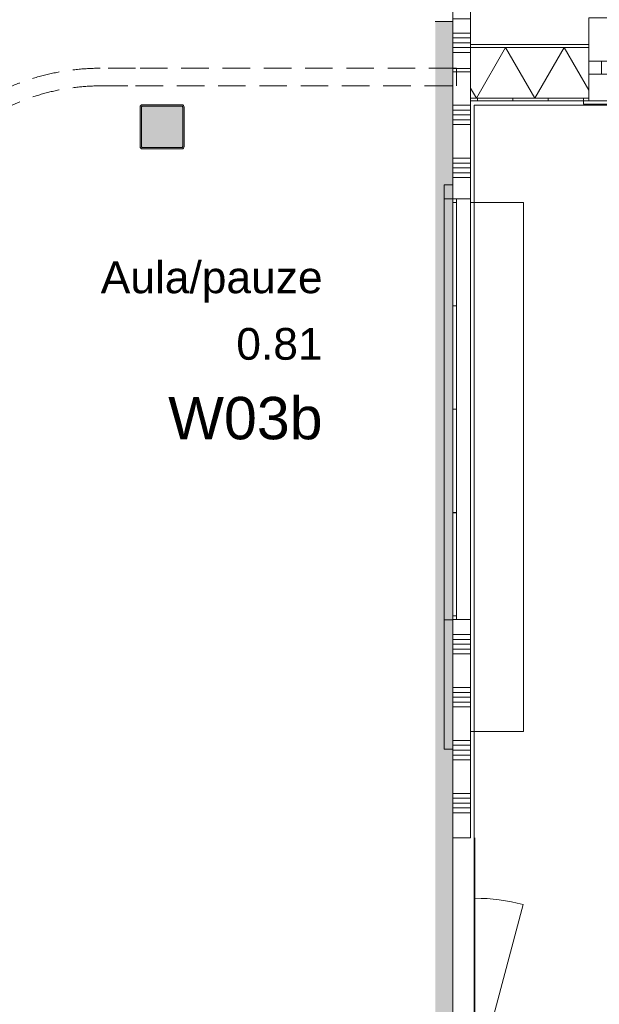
# Model space of a CAD drawing. Header units: millimetres. Extents: x -850 to 154668, y -80411 to 71019.
# Tile 218 of 236: x 72803 to 76090, y 21005 to 26585. Entities that reach past the tile are written whole.
import ezdxf
from ezdxf.enums import TextEntityAlignment as Align

# ---------------------------------------------------------------- set-up
doc = ezdxf.new("R2010")
doc.units = ezdxf.units.MM
doc.header["$MEASUREMENT"] = 0
doc.linetypes.add('B0103', pattern=[8750, 2500, -1250, 2500, -1250, 0, -1250])
doc.linetypes.add('B0701', pattern=[234.119993, 155.999994, -78.119999])
for name, color, linetype in [('New_21 Buitenwanden', 7, 'Continuous'), ('New_21 Buitenwanden Doorsnede-arcering', 7, 'Continuous'), ('New_21 Buitenwanden Laagscheidingslijnen', 7, 'Continuous'), ('New_21 Buitenwanden Ramen', 7, 'Continuous'), ('New_22 NC Binnenwanden', 7, 'Continuous'), ('New_22 NC Binnenwanden Deuren', 7, 'Continuous'), ('New_22 NC Binnenwanden Doorsnede-arcering', 7, 'Continuous'), ('New_22 NC Binnenwanden Ramen', 7, 'Continuous'), ('New_72 Vaste Inrichting', 7, 'Continuous'), ('New_Info Wandafwerking aanduiding', 7, 'Continuous'), ('New_Info Wandafwerking aanduiding Doorsnede-arcering', 7, 'Continuous'), ('New_Z Ruimtefuncties', 7, 'Continuous'), ('New_Z Ruimtefuncties Zone omranding', 7, 'Continuous'), ('New_Z Ruimtefuncties Zone tekst', 7, 'Continuous'), ('S-COLS-____-OTLN.RVT S', 7, 'Continuous'), ('S-COLS-____-OTLN.RVT S 2D arcering', 7, 'Continuous')]:
    doc.layers.add(name, color=color, linetype=linetype)
doc.styles.add('GENERATED_STYLE_1', font='arial.ttf')
doc.styles.add('GENERATED_STYLE_2', font='arial.ttf')

# ---------------------------------------------------------------- blocks, each defined once
blk = doc.blocks.new('Wall_101_1', base_point=(73260, 26310))
at = {"layer": 'New_22 NC Binnenwanden', "color": 8, "linetype": 'B0701', "lineweight": 0, "true_color": 0x778488}
for radius, start, end in [(1300, 89.9993, 180.0003), (1200, 89.9992, 180.0004)]:
    blk.add_arc((73260, 25010), radius, start, end, dxfattribs=at)
blk = doc.blocks.new('R rechthoekige opening 22_9')
at = {"layer": 'New_22 NC Binnenwanden Ramen', "color": 1, "linetype": 'Continuous', "lineweight": 0}
for p, q in [((-1192.5, -100), (-1192.5, -50)), ((1192.5, -100), (1192.5, -50))]:
    blk.add_line(p, q, dxfattribs=at)
at = {"layer": 'New_22 NC Binnenwanden Ramen', "color": 9, "linetype": 'Continuous', "lineweight": 0}
blk.add_line((-1192.5, -100), (1192.5, -100), dxfattribs=at)
blk = doc.blocks.new('Wall_124_1', base_point=(75260.1, 22450))
at = {"layer": 'New_22 NC Binnenwanden Doorsnede-arcering', "linetype": 'Continuous', "lineweight": 0, "true_color": 0xe9ebeb}
for points in [[(75260.1, 25650), (75210.1, 25650), (75210.1, 25569.6), (75260.1, 25569.6)], [(75210.1, 23184.6), (75210.1, 22450), (75260.1, 22450), (75260.1, 23184.6)]]:
    blk.add_hatch(color=254, dxfattribs=at).paths.add_polyline_path(points)
at = {"layer": 'New_22 NC Binnenwanden', "color": 8, "linetype": 'Continuous', "lineweight": 0, "true_color": 0x778488}
for p, q in [((75210.1, 25569.6), (75260.1, 25569.6)), ((75210.1, 23184.6), (75260.1, 23184.6))]:
    blk.add_line(p, q, dxfattribs=at)
at = {"layer": 'New_22 NC Binnenwanden', "color": 8, "linetype": 'Continuous', "lineweight": 0, "true_color": 0x778488, "flags": 128}
for points in [[(75260.1, 25650), (75210.1, 25650)], [(75210.1, 25650), (75210.1, 25569.6)], [(75260.1, 25569.6), (75260.1, 25650)], [(75210.1, 23184.6), (75210.1, 22450)], [(75260.1, 22450), (75260.1, 23184.6)], [(75210.1, 22450), (75260.1, 22450)]]:
    blk.add_lwpolyline(points, dxfattribs=at)
at = {"layer": 'New_22 NC Binnenwanden Ramen', "color": 7, "linetype": 'Continuous', "lineweight": 0, "xscale": -1, "zscale": 1000, "rotation": 270}
blk.add_blockref('R rechthoekige opening 22_9', (75310.1, 24377.1), dxfattribs=at)
blk = doc.blocks.new('Wall_125_1', base_point=(75280.1, 26310))
at = {"layer": 'New_22 NC Binnenwanden', "color": 8, "linetype": 'B0701', "lineweight": 0, "true_color": 0x778488, "flags": 128}
for points in [[(75280.1, 26310), (73460, 26310)], [(75280.1, 26310), (75280.1, 26210)], [(73460, 26210), (75280.1, 26210)]]:
    blk.add_lwpolyline(points, dxfattribs=at)
blk = doc.blocks.new('Wall_153_1', base_point=(73460, 26310))
at = {"layer": 'New_22 NC Binnenwanden', "color": 8, "linetype": 'B0701', "lineweight": 0, "true_color": 0x778488, "flags": 128}
for points in [[(73460, 26310), (73260, 26310)], [(73260, 26210), (73460, 26210)]]:
    blk.add_lwpolyline(points, dxfattribs=at)
blk = doc.blocks.new('*X858')
at = {"layer": 'New_21 Buitenwanden Doorsnede-arcering', "linetype": 'Continuous', "lineweight": 0, "true_color": 0xe9ebeb}
for points in [[(75451.3, 26427.2), (75451.3, 26427.1), (75601.3, 26427.1), (75601.3, 26427.2)], [(75751.3, 26427.2), (75751.3, 26427.1), (75901.3, 26427.1), (75901.3, 26427.2)]]:
    blk.add_hatch(color=254, dxfattribs=at).paths.add_polyline_path(points)
blk = doc.blocks.new('*X860')
at = {"layer": 'New_21 Buitenwanden Doorsnede-arcering', "linetype": 'Continuous', "lineweight": 0, "true_color": 0xe9ebeb}
for points in [[(75451.3, 26140.1), (75451.3, 26140), (75601.3, 26140), (75601.3, 26140.1)], [(75751.3, 26140.1), (75751.3, 26140), (75901.3, 26140), (75901.3, 26140.1)]]:
    blk.add_hatch(color=254, dxfattribs=at).paths.add_polyline_path(points)
blk = doc.blocks.new('*X862')
at = {"layer": 'New_21 Buitenwanden Doorsnede-arcering', "color": 254, "linetype": 'Continuous', "lineweight": 0, "true_color": 0xe9ebeb}
for p, q in [((75559, 26427.1), (75393.3, 26140.1)), ((75559, 26427.1), (75724.7, 26140.1)), ((75890.4, 26427.1), (75724.7, 26140.1)), ((75890.4, 26427.1), (76030.2, 26184.9)), ((75360.1, 26197.6), (75393.3, 26140.1))]:
    blk.add_line(p, q, dxfattribs=at)
blk = doc.blocks.new('R1 22_9')
at = {"layer": 'New_21 Buitenwanden Ramen', "color": 1, "linetype": 'Continuous', "lineweight": 0}
for p, q in [((-725, 152.2), (-725, 170.2)), ((-725, 170.2), (680, 170.2)), ((680, 170.2), (680, 152.2)), ((-650, 152.2), (-680, 152.2)), ((-650, 152.2), (-680, 152.2)), ((-650, 137.1), (-650, 152.2)), ((-650, 137.1), (-650, 152.2)), ((-650, 0), (-650, 137.1)), ((-650, 0), (-650, 137.1)), ((650, 137.1), (650, 152.2)), ((650, 137.1), (650, 152.2)), ((650, 152.2), (680, 152.2)), ((650, 152.2), (680, 152.2)), ((650, 0), (650, 137.1)), ((650, 0), (650, 137.1)), ((-650, 0), (-577, 0)), ((-650, -72), (-650, 0)), ((-650, -72), (-650, 0)), ((-577, 0), (-577, -72)), ((-577, 0), (577, 0)), ((577, -72), (577, 0)), ((577, 0), (650, 0)), ((650, -72), (650, 0)), ((650, -72), (650, 0)), ((-577, -72), (-650, -72)), ((-650, -149.9), (-650, -72)), ((577, -72), (-577, -72)), ((650, -72), (577, -72)), ((650, -149.9), (650, -72)), ((-650, -168), (-650, -318)), ((650, -318), (650, -168)), ((-650, -318), (650, -318))]:
    blk.add_line(p, q, dxfattribs=at)
at = {"layer": 'New_21 Buitenwanden Ramen', "color": 9, "linetype": 'Continuous', "lineweight": 0}
for p, q in [((-650, 152.2), (650, 152.2)), ((-650, -150), (-650, -149.9)), ((-650, -168), (-650, -150)), ((650, -150), (650, -149.9)), ((650, -168), (650, -150))]:
    blk.add_line(p, q, dxfattribs=at)
blk = doc.blocks.new('Wall_174_1', base_point=(88135.2, 26125))
at = {"layer": 'New_21 Buitenwanden Doorsnede-arcering', "linetype": 'Continuous', "lineweight": 0, "true_color": 0xe9ebeb}
h = blk.add_hatch(dxfattribs=at)
h.set_pattern_fill('930_Lijnen_vert_200_0001', color=254, style=0, pattern_type=2)
h.set_pattern_definition([(270, (0, 0), (200, 0), [])])
h.paths.add_polyline_path([(75360.1, 26125), (76030.2, 26125), (76030.2, 26140), (75360.1, 26140)])
at = {"layer": 'New_21 Buitenwanden', "color": 8, "linetype": 'Continuous', "lineweight": 0, "true_color": 0x778488}
for p, q in [((76030.2, 26445.2), (76030.2, 26427.2)), ((76030.2, 26427.2), (76030.2, 26427.1)), ((76030.2, 26427.1), (76030.2, 26349.2)), ((76030.2, 26349.2), (76030.2, 26277.2)), ((76030.2, 26277.2), (76030.2, 26140.1)), ((76030.2, 26125), (76000.2, 26125)), ((76030.2, 26140.1), (76030.2, 26125))]:
    blk.add_line(p, q, dxfattribs=at)
at = {"layer": 'New_21 Buitenwanden', "color": 8, "linetype": 'Continuous', "lineweight": 0, "true_color": 0x778488, "flags": 128}
for points in [[(76030.2, 26445.2), (75360.1, 26445.2)], [(75360.1, 26445.2), (75360.1, 26427.2)], [(75360.1, 26427.2), (75360.1, 26427.1)], [(75360.1, 26427.1), (75360.1, 26140.1)], [(75360.1, 26140.1), (75360.1, 26140)], [(75360.1, 26140), (75360.1, 26125)], [(75360.1, 26125), (76030.2, 26125)]]:
    blk.add_lwpolyline(points, dxfattribs=at)
at = {"layer": 'New_21 Buitenwanden Laagscheidingslijnen', "color": 8, "linetype": 'Continuous', "lineweight": 0, "true_color": 0x778488}
for p, q in [((76030.2, 26427.2), (75360.1, 26427.2)), ((76030.2, 26427.1), (75360.1, 26427.1)), ((75360.1, 26140.1), (76030.2, 26140.1)), ((75360.1, 26140), (76030.2, 26140))]:
    blk.add_line(p, q, dxfattribs=at)
at = {"layer": 'New_21 Buitenwanden', "color": 8, "lineweight": 0, "true_color": 0x778488}
for name in ['*X862', '*X858', '*X860']:
    blk.add_blockref(name, (0, 0), dxfattribs=at)
at = {"layer": 'New_21 Buitenwanden Ramen', "color": 1, "linetype": 'Continuous', "lineweight": 0, "zscale": 1000, "rotation": 180}
blk.add_blockref('R1 22_9', (76680.2, 26277.2), dxfattribs=at)
blk = doc.blocks.new('Slab_6_1', base_point=(75360.1, 25550))
at = {"layer": 'New_72 Vaste Inrichting', "color": 1, "linetype": 'Continuous', "lineweight": 0, "flags": 128}
blk.add_lwpolyline([(75360.1, 25550), (75360.1, 22550), (75660.1, 22550), (75660.1, 25550)], close=True, dxfattribs=at)
blk = doc.blocks.new('*X1456')
at = {"layer": 'New_22 NC Binnenwanden Doorsnede-arcering', "color": 254, "linetype": 'Continuous', "lineweight": 0, "true_color": 0xe9ebeb}
for p, q in [((75260.1, 26509.7), (75360.1, 26509.7)), ((75260.1, 26482.3), (75360.1, 26482.3)), ((75260.1, 26454.9), (75360.1, 26454.9)), ((75260.1, 26427.4), (75360.1, 26427.4)), ((75260.1, 26400), (75360.1, 26400))]:
    blk.add_line(p, q, dxfattribs=at)
blk = doc.blocks.new('Wall_252_1', base_point=(75310.1, 26575.6))
at = {"layer": 'New_22 NC Binnenwanden', "color": 8, "linetype": 'Continuous', "lineweight": 0, "true_color": 0x778488, "flags": 128}
for points in [[(75260.1, 26575.6), (75260.1, 26308.8)], [(75360.1, 26308.8), (75360.1, 26575.6)], [(75260.1, 26308.8), (75360.1, 26308.8)]]:
    blk.add_lwpolyline(points, dxfattribs=at)
at = {"layer": 'New_22 NC Binnenwanden', "color": 8, "lineweight": 0, "true_color": 0x778488}
blk.add_blockref('*X1456', (0, 0), dxfattribs=at)
blk = doc.blocks.new('Wall_461_1', base_point=(75260.1, 17150))
at = {"layer": 'New_Info Wandafwerking aanduiding Doorsnede-arcering', "linetype": 'Continuous', "lineweight": 0}
blk.add_hatch(color=1, dxfattribs=at).paths.add_polyline_path([(75260.1, 17150), (75260.1, 26575.6), (75160.1, 26575.6), (75160.1, 17150)])
at = {"layer": 'New_Info Wandafwerking aanduiding', "color": 9, "linetype": 'Continuous', "lineweight": 0, "flags": 128}
blk.add_lwpolyline([(75260.1, 26575.6), (75160.1, 26575.6)], dxfattribs=at)
blk = doc.blocks.new('Column 125[125]_1', base_point=(0.5, 3))
at = {"layer": 'S-COLS-____-OTLN.RVT S 2D arcering', "linetype": 'Continuous', "lineweight": 0, "true_color": 0x778488}
h = blk.add_hatch(color=8, dxfattribs=at)
h.paths.add_polyline_path([(73485.5, 25866), (73486.5, 25861), (73489.3, 25856.8), (73493.5, 25853.9), (73498.5, 25853), (73722.5, 25853), (73727.5, 25853.9), (73731.7, 25856.8), (73734.5, 25861), (73735.5, 25866), (73735.5, 26090), (73734.5, 26094.9), (73731.7, 26099.1), (73727.5, 26102), (73722.5, 26103), (73498.5, 26103), (73493.5, 26102), (73489.3, 26099.1), (73486.5, 26094.9), (73485.5, 26090)])
h.paths.add_polyline_path([(73722.5, 25861), (73498.5, 25861), (73496.6, 25861.3), (73495, 25862.4), (73493.9, 25864), (73493.5, 25866), (73493.5, 26090), (73493.9, 26091.9), (73495, 26093.5), (73496.6, 26094.6), (73498.5, 26095), (73722.5, 26095), (73724.4, 26094.6), (73726.1, 26093.5), (73727.1, 26091.9), (73727.5, 26090), (73727.5, 25866), (73727.1, 25864), (73726.1, 25862.4), (73724.4, 25861.3)], flags=0)
blk.add_hatch(color=8, dxfattribs=at).paths.add_polyline_path([(73722.5, 26095), (73498.5, 26095), (73496.6, 26094.6), (73495, 26093.5), (73493.9, 26091.9), (73493.5, 26090), (73493.5, 25866), (73493.9, 25864), (73495, 25862.4), (73496.6, 25861.3), (73498.5, 25861), (73722.5, 25861), (73724.4, 25861.3), (73726.1, 25862.4), (73727.1, 25864), (73727.5, 25866), (73727.5, 26090), (73727.1, 26091.9), (73726.1, 26093.5), (73724.4, 26094.6)])
at = {"layer": 'S-COLS-____-OTLN.RVT S', "color": 1, "linetype": 'Continuous', "lineweight": 0}
for p, q in [((73486.5, 26094.9), (73485.5, 26090)), ((73485.5, 26090), (73485.5, 25866)), ((73489.3, 26099.1), (73486.5, 26094.9)), ((73493.5, 26102), (73489.3, 26099.1)), ((73498.5, 26103), (73493.5, 26102)), ((73493.5, 26090), (73493.9, 26091.9)), ((73493.5, 25866), (73493.5, 26090)), ((73493.9, 26091.9), (73495, 26093.5)), ((73495, 26093.5), (73496.6, 26094.6)), ((73496.6, 26094.6), (73498.5, 26095)), ((73722.5, 26103), (73498.5, 26103)), ((73498.5, 26095), (73722.5, 26095)), ((73727.5, 26102), (73722.5, 26103)), ((73722.5, 26095), (73724.4, 26094.6)), ((73724.4, 26094.6), (73726.1, 26093.5)), ((73726.1, 26093.5), (73727.1, 26091.9)), ((73727.1, 26091.9), (73727.5, 26090)), ((73731.7, 26099.1), (73727.5, 26102)), ((73727.5, 26090), (73727.5, 25866)), ((73734.5, 26094.9), (73731.7, 26099.1)), ((73735.5, 26090), (73734.5, 26094.9)), ((73735.5, 25866), (73735.5, 26090)), ((73485.5, 25866), (73486.5, 25861)), ((73486.5, 25861), (73489.3, 25856.8)), ((73489.3, 25856.8), (73493.5, 25853.9)), ((73493.9, 25864), (73493.5, 25866)), ((73493.5, 25853.9), (73498.5, 25853)), ((73495, 25862.4), (73493.9, 25864)), ((73496.6, 25861.3), (73495, 25862.4)), ((73498.5, 25861), (73496.6, 25861.3)), ((73722.5, 25861), (73498.5, 25861)), ((73498.5, 25853), (73722.5, 25853)), ((73724.4, 25861.3), (73722.5, 25861)), ((73722.5, 25853), (73727.5, 25853.9)), ((73726.1, 25862.4), (73724.4, 25861.3)), ((73727.1, 25864), (73726.1, 25862.4)), ((73727.5, 25866), (73727.1, 25864)), ((73727.5, 25853.9), (73731.7, 25856.8)), ((73731.7, 25856.8), (73734.5, 25861)), ((73734.5, 25861), (73735.5, 25866))]:
    blk.add_line(p, q, dxfattribs=at)
blk = doc.blocks.new('*X2774')
at = {"layer": 'New_22 NC Binnenwanden Doorsnede-arcering', "color": 254, "linetype": 'Continuous', "lineweight": 0, "true_color": 0xe9ebeb}
for p, q in [((75360.1, 23100), (75260.1, 23100)), ((75360.1, 23072.6), (75260.1, 23072.6)), ((75360.1, 23045.1), (75260.1, 23045.1)), ((75360.1, 23017.7), (75260.1, 23017.7)), ((75360.1, 22990.3), (75260.1, 22990.3)), ((75360.1, 22800), (75260.1, 22800)), ((75360.1, 22772.6), (75260.1, 22772.6)), ((75360.1, 22745.1), (75260.1, 22745.1)), ((75360.1, 22717.7), (75260.1, 22717.7)), ((75360.1, 22690.3), (75260.1, 22690.3)), ((75360.1, 22500), (75260.1, 22500)), ((75360.1, 22472.6), (75260.1, 22472.6)), ((75360.1, 22445.1), (75260.1, 22445.1)), ((75360.1, 22417.7), (75260.1, 22417.7)), ((75360.1, 22390.3), (75260.1, 22390.3)), ((75360.1, 22200), (75260.1, 22200)), ((75360.1, 22172.6), (75260.1, 22172.6)), ((75360.1, 22145.1), (75260.1, 22145.1)), ((75360.1, 22117.7), (75260.1, 22117.7)), ((75360.1, 22090.3), (75260.1, 22090.3))]:
    blk.add_line(p, q, dxfattribs=at)
blk = doc.blocks.new('*X2776')
at = {"layer": 'New_22 NC Binnenwanden Doorsnede-arcering', "color": 254, "linetype": 'Continuous', "lineweight": 0, "true_color": 0xe9ebeb}
for p, q in [((75360.1, 26290.3), (75260.1, 26290.3)), ((75360.1, 26100), (75260.1, 26100)), ((75360.1, 26072.6), (75260.1, 26072.6)), ((75360.1, 26045.1), (75260.1, 26045.1)), ((75360.1, 26017.7), (75260.1, 26017.7)), ((75360.1, 25990.3), (75260.1, 25990.3)), ((75360.1, 25800), (75260.1, 25800)), ((75360.1, 25772.6), (75260.1, 25772.6)), ((75360.1, 25745.1), (75260.1, 25745.1)), ((75360.1, 25717.7), (75260.1, 25717.7)), ((75360.1, 25690.3), (75260.1, 25690.3))]:
    blk.add_line(p, q, dxfattribs=at)
blk = doc.blocks.new('RSH4 bl 22')
at = {"layer": 'New_22 NC Binnenwanden Ramen', "color": 9, "linetype": 'Continuous', "lineweight": 0}
for p, q in [((-1192.5, 80), (1192.5, 80)), ((-1192.5, -20), (1192.5, -20))]:
    blk.add_line(p, q, dxfattribs=at)
at = {"layer": 'New_22 NC Binnenwanden Ramen', "color": 7, "linetype": 'Continuous', "lineweight": 0}
for p, q in [((-1192.5, 80), (-1192.5, 0)), ((1192.5, 80), (1192.5, 0)), ((-1192.5, 0), (-1192.5, -20)), ((-1192.5, 0), (-1192.5, -20)), ((1192.5, 0), (1192.5, -20)), ((1192.5, 0), (1192.5, -20))]:
    blk.add_line(p, q, dxfattribs=at)
at = {"layer": 'New_22 NC Binnenwanden Ramen', "color": 1, "linetype": 'Continuous', "lineweight": 0}
for p, q in [((-1192.5, 0), (-1171.5, 0)), ((-1171.5, 0), (-1171.5, -20)), ((-1171.5, 0), (-586.5, 0)), ((-586.5, -20), (-586.5, 0)), ((-586.5, 0), (-585.5, 0)), ((-586.5, 0), (-585.5, 0)), ((-585.5, 0), (-585.5, -20)), ((-585.5, 0), (-0.5, 0)), ((-0.5, -20), (-0.5, 0)), ((-0.5, 0), (0.5, 0)), ((-0.5, 0), (0.5, 0)), ((0.5, 0), (0.5, -20)), ((0.5, 0), (585.5, 0)), ((585.5, -20), (585.5, 0)), ((585.5, 0), (586.5, 0)), ((585.5, 0), (586.5, 0)), ((586.5, 0), (586.5, -20)), ((586.5, 0), (1171.5, 0)), ((1171.5, -20), (1171.5, 0)), ((1171.5, 0), (1192.5, 0)), ((-1171.5, -20), (-1192.5, -20)), ((-586.5, -20), (-1171.5, -20)), ((-585.5, -20), (-586.5, -20)), ((-585.5, -20), (-586.5, -20)), ((-0.5, -20), (-585.5, -20)), ((0.5, -20), (-0.5, -20)), ((0.5, -20), (-0.5, -20)), ((585.5, -20), (0.5, -20)), ((586.5, -20), (585.5, -20)), ((586.5, -20), (585.5, -20)), ((1171.5, -20), (586.5, -20)), ((1192.5, -20), (1171.5, -20))]:
    blk.add_line(p, q, dxfattribs=at)
blk = doc.blocks.new('D1 zl1-b 22_4')
at = {"layer": 'New_22 NC Binnenwanden Deuren', "color": 1, "linetype": 'Continuous', "lineweight": 0}
for p, q in [((700, 0), (-321, 273.6)), ((-700, 0), (-357, 0)), ((700, 0), (-357, 0))]:
    blk.add_line(p, q, dxfattribs=at)
at = {"layer": 'New_22 NC Binnenwanden Deuren', "color": 7, "linetype": 'Continuous', "lineweight": 0}
for p, q in [((-700, -25), (-700, -125)), ((-700, -25), (-700, -125)), ((700, -25), (700, -125)), ((700, -25), (700, -125))]:
    blk.add_line(p, q, dxfattribs=at)
at = {"layer": 'New_22 NC Binnenwanden Deuren', "color": 1, "linetype": 'Continuous', "lineweight": 0}
blk.add_arc((700, 0), 1057, 165, 180, dxfattribs=at)
blk = doc.blocks.new('Wall_575_1', base_point=(75260.1, 19548.8))
at = {"layer": 'New_22 NC Binnenwanden', "color": 8, "linetype": 'Continuous', "lineweight": 0, "true_color": 0x778488}
for p, q in [((75280.1, 25570), (75260.1, 25570)), ((75360.1, 25570), (75280.1, 25570)), ((75280.1, 23185), (75260.1, 23185)), ((75360.1, 23185), (75280.1, 23185)), ((75360.1, 21948.8), (75260.1, 21948.8))]:
    blk.add_line(p, q, dxfattribs=at)
at = {"layer": 'New_22 NC Binnenwanden', "color": 8, "linetype": 'Continuous', "lineweight": 0, "true_color": 0x778488, "flags": 128}
for points in [[(75260.1, 26308.8), (75360.1, 26308.8)], [(75260.1, 26308.8), (75260.1, 25570)], [(75360.1, 25570), (75360.1, 26308.8)], [(75260.1, 23185), (75260.1, 21948.8)], [(75360.1, 21948.8), (75360.1, 23185)]]:
    blk.add_lwpolyline(points, dxfattribs=at)
at = {"layer": 'New_22 NC Binnenwanden', "color": 8, "lineweight": 0, "true_color": 0x778488}
for name in ['*X2776', '*X2774']:
    blk.add_blockref(name, (0, 0), dxfattribs=at)
at = {"layer": 'New_22 NC Binnenwanden Deuren', "color": 1, "linetype": 'Continuous', "lineweight": 0, "zscale": 1000, "rotation": 270}
blk.add_blockref('D1 zl1-b 22_4', (75385.1, 21248.8), dxfattribs=at)
at = {"layer": 'New_22 NC Binnenwanden Ramen', "color": 7, "linetype": 'Continuous', "lineweight": 0, "xscale": -1, "zscale": 1000, "rotation": 270}
blk.add_blockref('RSH4 bl 22', (75280.1, 24377.5), dxfattribs=at)
blk = doc.blocks.new('D2 zl2 22_2')
at = {"layer": 'New_22 NC Binnenwanden Deuren', "color": 1, "linetype": 'Continuous', "lineweight": 0}
for p, q in [((-822.7, 0), (177, 267.9)), ((1247.3, 0), (247.6, 267.9)), ((-1692.7, 0), (-822.7, 0)), ((-1692.7, 0), (-1692.7, -100)), ((-1692.7, 0), (-1692.7, -100)), ((-822.7, 0), (212.3, 0)), ((1247.3, 0), (212.3, 0)), ((1692.7, 0), (1247.3, 0)), ((1692.7, 0), (1692.7, -100)), ((1692.7, 0), (1692.7, -100))]:
    blk.add_line(p, q, dxfattribs=at)
at = {"layer": 'New_22 NC Binnenwanden Deuren', "color": 1, "linetype": 'B0103', "lineweight": 0}
for p, q in [((-822.7, 0), (177, -267.9)), ((-822.7, 0), (212.3, 0)), ((1247.3, 0), (212.3, 0)), ((1247.3, 0), (247.6, -267.9))]:
    blk.add_line(p, q, dxfattribs=at)
at = {"layer": 'New_22 NC Binnenwanden Deuren', "color": 1, "linetype": 'Continuous', "lineweight": 0}
for centre, start, end in [((-822.7, 0), 0, 15), ((1247.3, 0), 165, 180), ((-822.7, 0), 345, 0), ((1247.3, 0), 180, 195)]:
    blk.add_arc(centre, 1035, start, end, dxfattribs=at)
blk = doc.blocks.new('Wall_580_1', base_point=(75310.1, 26575.6))
at = {"layer": 'New_22 NC Binnenwanden', "color": 8, "linetype": 'Continuous', "lineweight": 0, "true_color": 0x778488}
for p, q in [((75360.1, 29975), (75260.1, 29975)), ((75360.1, 26589.6), (75260.1, 26589.6))]:
    blk.add_line(p, q, dxfattribs=at)
at = {"layer": 'New_22 NC Binnenwanden', "color": 8, "linetype": 'Continuous', "lineweight": 0, "true_color": 0x778488, "flags": 128}
for points in [[(75260.1, 29982.6), (75260.1, 29975)], [(75360.1, 29982.6), (75346.3, 29982.6)], [(75360.1, 29975), (75360.1, 29982.6)], [(75260.1, 26589.6), (75260.1, 26575.6)], [(75360.1, 26575.6), (75360.1, 26589.6)]]:
    blk.add_lwpolyline(points, dxfattribs=at)
at = {"layer": 'New_22 NC Binnenwanden Deuren', "color": 1, "linetype": 'Continuous', "lineweight": 0, "xscale": -1, "zscale": 1000, "rotation": 270}
blk.add_blockref('D2 zl2 22_2', (75360.1, 28282.3), dxfattribs=at)
blk = doc.blocks.new('Aula_pauze_0.81_30_1', base_point=(73905.2, 24690.5))
at = {"layer": 'New_Z Ruimtefuncties Zone tekst', "color": 2, "lineweight": 0}
for tag, height, style, p in [('DUMMY_938', 180, 'GENERATED_STYLE_1', (74520.7, 25256.2)), ('ROOM_NAME', 180, 'GENERATED_STYLE_1', (74520.7, 25215.1)), ('ROOM_NUMBER', 180, 'GENERATED_STYLE_1', (74520.7, 24838)), ('DUMMY_939', 180, 'GENERATED_STYLE_1', (74520.7, 24879.1)), ('stWallCovering', 240, 'GENERATED_STYLE_2', (74520.7, 24447.1))]:
    blk.add_attdef(tag, text='', height=height, dxfattribs=dict(at, style=style)).set_placement(p, align=Align.TOP_RIGHT)
at = {"layer": 'New_Z Ruimtefuncties Zone tekst', "color": 2, "lineweight": 0, "style": 'GENERATED_STYLE_2'}
blk.add_attdef('DUMMY_940', text='', height=240, dxfattribs=at).set_placement((73289.7, 24502), align=Align.TOP_LEFT)

msp = doc.modelspace()

# ---------------------------------------------------------------- linework, layer by layer
at = {"layer": 'New_Z Ruimtefuncties Zone omranding', "color": 41, "linetype": 'Continuous', "lineweight": 0, "true_color": 0xffdd55, "flags": 128}
msp.add_lwpolyline([(47375.4, 29975), (47375.4, 26302.2), (61260, 26308.3), (61261, 19351.7, -0.295235), (61910, 18348.4), (61910, 12048.4), (62190, 12048.4), (73268, 12048.4), (73268, 14148.3, -0.414214), (74268, 15148.3), (77660, 15148.3), (77660, 17150), (75260.1, 17150), (75260.1, 30198.3), (62011.9, 30198.3), (62011.9, 29975)], format="xyb", close=True, dxfattribs=at)
at = {"layer": 'New_Z Ruimtefuncties Zone omranding', "color": 52, "linetype": 'Continuous', "lineweight": 0, "flags": 128}
msp.add_lwpolyline([(75380.1, 20550), (75630.1, 20550), (75630.1, 19550), (81360, 19550), (81360, 26100), (77485, 26100), (75760, 26100), (75380.1, 26100)], close=True, dxfattribs=at)

# ---------------------------------------------------------------- block references
at = {"layer": 'New_21 Buitenwanden', "color": 8, "lineweight": 0, "true_color": 0x778488}
msp.add_blockref('Wall_174_1', (88135.2, 26125), dxfattribs=at)
at = {"layer": 'New_22 NC Binnenwanden', "color": 8, "lineweight": 0, "true_color": 0x778488}
for name, p in [('Wall_580_1', (75310.1, 26575.6)), ('Wall_252_1', (75310.1, 26575.6)), ('Wall_101_1', (73260, 26310)), ('Wall_153_1', (73460, 26310)), ('Wall_125_1', (75280.1, 26310)), ('Wall_575_1', (75260.1, 19548.8)), ('Wall_124_1', (75260.1, 22450))]:
    msp.add_blockref(name, p, dxfattribs=at)
at = {"layer": 'New_72 Vaste Inrichting', "color": 1, "linetype": 'Continuous', "lineweight": 0}
msp.add_blockref('Slab_6_1', (75360.1, 25550), dxfattribs=at)
at = {"layer": 'New_Info Wandafwerking aanduiding', "color": 1, "lineweight": 0}
msp.add_blockref('Wall_461_1', (75260.1, 17150), dxfattribs=at)
at = {"layer": 'New_Z Ruimtefuncties', "color": 2, "linetype": 'Continuous', "lineweight": 0}
msp.add_blockref('Aula_pauze_0.81_30_1', (73905.2, 24690.5), dxfattribs=at).add_auto_attribs({'ROOM_NAME': 'Aula/pauze', 'ROOM_NUMBER': '0.81', 'stWallCovering': 'W03b'})
at = {"layer": 'S-COLS-____-OTLN.RVT S', "color": 1, "linetype": 'Continuous', "lineweight": 0}
msp.add_blockref('Column 125[125]_1', (0.5, 3), dxfattribs=at)

doc.saveas('drawing.dxf')
